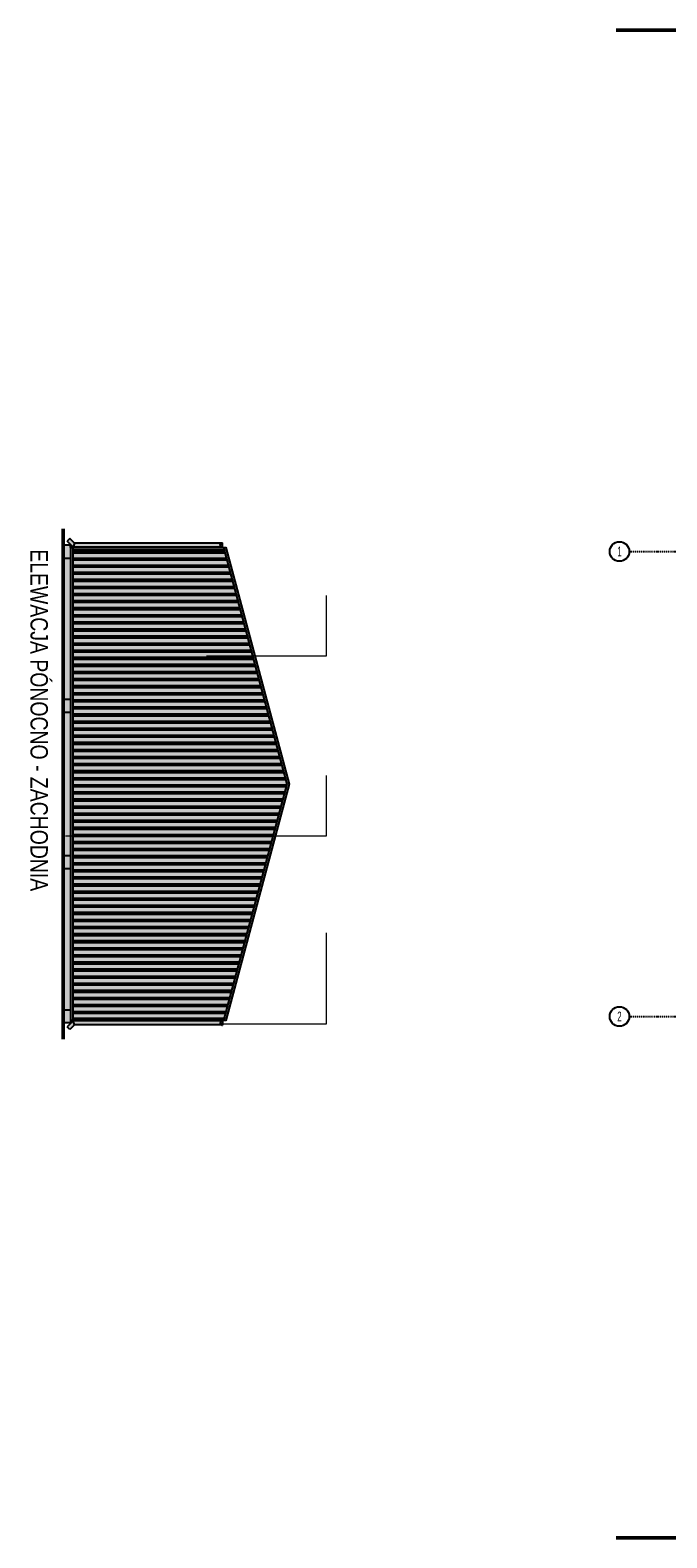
# Model space of a CAD drawing. Header units: centimetres. Extents: x 47725 to 65780, y 1892 to 12037.
# Tile 1 of 156: x 47725 to 49436, y 3119 to 7172. Entities that reach past the tile are written whole.
import ezdxf
from ezdxf.enums import TextEntityAlignment as Align

# ---------------------------------------------------------------- set-up
doc = ezdxf.new("R2010")
doc.units = ezdxf.units.CM
doc.header["$LTSCALE"] = 0.02
doc.linetypes.add('DASHDOT2', pattern=[12.7, 6.35, -3.175, 0, -3.175])
for name, color, linetype in [('A-ELEWACJE', 3, 'Continuous'), ('A-Elewacje_wypełnienia', 7, 'Continuous'), ('A-Grid', 191, 'DASHDOT2'), ('A-OPISY', 70, 'Continuous')]:
    doc.layers.add(name, color=color, linetype=linetype)
doc.styles.add('Arial$001', font='arial.ttf', dxfattribs={"height": 1.872})
doc.styles.add('BA_ARIAL_0.5', font='IC-Romans.shx', dxfattribs={"width": 0.5})

# ---------------------------------------------------------------- blocks, each defined once
blk = doc.blocks.new('BA_Axis_Mark')
at = {"linetype": 'Continuous'}
blk.add_circle((0, 0), 37.5, dxfattribs=at)
at = {"linetype": 'Continuous', "style": 'BA_ARIAL_0.5', "width": 0.6}
blk.add_attdef('AXIS_NUMBER', text='', height=37.5, dxfattribs=at).set_placement((0, 0), align=Align.MIDDLE_CENTER)
blk = doc.blocks.new('A$7E8814A102C37C')
at = {"layer": 'A-Grid', "ltscale": 20}
for p, q in [((-237.5, -417), (3157.5, -417)), ((-237.5, -1667), (3157.5, -1667))]:
    blk.add_line(p, q, dxfattribs=at)
for points in [[(0, -130), (0, -1964.5)], [(500, -130), (500, -1964.5)], [(1000, -130), (1000, -1964.5)], [(1500, -130), (1500, -1964.5)], [(2000, -130), (2000, -1964.5)], [(2500, -130), (2500, -1964.5)], [(3000, -130), (3000, -1964.5)]]:
    blk.add_lwpolyline(points, dxfattribs=at)
at = {"layer": 'A-Grid', "xscale": 0.7000000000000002, "yscale": 0.7000000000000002, "zscale": 0.7000000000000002, "rotation": 360}
for p, values in [((0, -103.7), {'AXIS_NUMBER': 'A'}), ((500, -103.7), {'AXIS_NUMBER': 'B'}), ((1000, -103.7), {'AXIS_NUMBER': 'C'}), ((1500, -103.7), {'AXIS_NUMBER': 'D'}), ((2000, -103.7), {'AXIS_NUMBER': 'E'}), ((2500, -103.7), {'AXIS_NUMBER': 'F'}), ((3000, -103.7), {'AXIS_NUMBER': 'G'}), ((-263.8, -417), {'AXIS_NUMBER': '1'}), ((3183.7, -417), {'AXIS_NUMBER': '1'}), ((-263.8, -1667), {'AXIS_NUMBER': '2'}), ((3183.7, -1667), {'AXIS_NUMBER': '2'}), ((0, -1990.8), {'AXIS_NUMBER': 'A'}), ((500, -1990.8), {'AXIS_NUMBER': 'B'}), ((1000, -1990.8), {'AXIS_NUMBER': 'C'}), ((1500, -1990.8), {'AXIS_NUMBER': 'D'}), ((2000, -1990.8), {'AXIS_NUMBER': 'E'}), ((2500, -1990.8), {'AXIS_NUMBER': 'F'}), ((3000, -1990.8), {'AXIS_NUMBER': 'G'})]:
    blk.add_blockref('BA_Axis_Mark', p, dxfattribs=at).add_auto_attribs(values)
blk = doc.blocks.new('A$7E8AE7371B1A4')
at = {"layer": 'A-Elewacje_wypełnienia', "true_color": 0x383e42, "transparency": 33554636}
h = blk.add_hatch(color=250, dxfattribs=at)
h.dxf.hatch_style = 1
h.paths.add_polyline_path([(2.4, 12.6), (2.4, 0.1, 1)])
h.paths.add_polyline_path([(6, 1.2), (404.3, 1.2), (400.1, 11.2), (6.3, 11.2, -0.500509)])
h.paths.add_polyline_path([(404.3, 1.2), (420, 17), (413, 24.1), (400.1, 11.2)])
for p, q in [((6, 1.2), (404.3, 1.2)), ((6.3, 11.2), (400.1, 11.2)), ((400.1, 11.2), (413, 24.1)), ((404.3, 1.2), (420, 17)), ((413, 24.1), (420, 17))]:
    blk.add_line(p, q)
for points in [[(2.4, 0.1), (2.4, 12.6)], [(400.1, 11.2), (404.3, 1.2)]]:
    blk.add_lwpolyline(points)
blk.add_arc((2.4, 6.4), 6.25, 270, 90)

msp = doc.modelspace()

# ---------------------------------------------------------------- hatches: boundary and pattern name
at = {"layer": 'A-Elewacje_wypełnienia', "lineweight": -3, "true_color": 0x383e42}
msp.add_hatch(color=250, dxfattribs=at).paths.add_polyline_path([(47813.944, 5788.104), (47833.944, 5788.104), (47833.944, 4503.104), (47813.944, 4503.104)])
at = {"layer": 'A-Elewacje_wypełnienia', "transparency": 33554661}
h = msp.add_hatch(dxfattribs=at)
h.set_pattern_fill('AR-SAND', color=256, scale=0.25, style=0)
h.set_pattern_definition([(37.5, (15137.708, 4997.116), (-0.4000078, 12.235331), [0, -9.652, 0, -10.795, 0, -10.31875]), (7.5, (15137.708, 4997.116), (11.238082, 17.9206275), [0, -5.207, 0, -8.6995, 0, -3.33375]), (327.5, (15129.897, 4997.116), (19.7748093, 0.0359296), [0, -3.175, 0, -11.43, 0, -14.9225]), (317.5, (15129.897, 4997.116), (19.088911, 5.573233), [0, -1.5875, 0, -7.493, 0, -8.5725])])
h.paths.add_polyline_path([(47813.944, 5788.104), (47833.944, 5788.104), (47833.944, 4503.104), (47813.944, 4503.104)])
at = {"layer": 'A-Elewacje_wypełnienia', "true_color": 0x383e42}
h = msp.add_hatch(color=250, dxfattribs=at)
h.dxf.hatch_style = 1
h.paths.add_polyline_path([(48251.165, 5781.604), (48421.164, 5144.051), (48251.165, 4509.604), (47833.942, 4509.844), (47833.942, 5781.844)])
at = {"layer": 'A-Elewacje_wypełnienia'}
h = msp.add_hatch(dxfattribs=at)
h.set_pattern_fill('GLASS_FLAT', color=256, scale=3)
h.set_pattern_definition([(180, (300, 0), (-2e-15, -19.05), []), (180, (300, -2.381), (-2e-15, -19.05), []), (180, (300, -4.762), (-2e-15, -19.05), [])])
h.paths.add_polyline_path([(48244.953, 5781.604), (48415.369, 5145.604), (48244.953, 4515.484), (47839.942, 4515.724), (47839.942, 5781.844)])

# ---------------------------------------------------------------- linework, layer by layer
at = {"layer": 'A-ELEWACJE', "color": 1, "lineweight": 50}
for p, q in [((49300.617, 7172.439), (52633.82, 7172.439)), ((49300.617, 3118.769), (52633.82, 3118.769))]:
    msp.add_line(p, q, dxfattribs=at)
at = {"layer": 'A-ELEWACJE'}
for p, q in [((47813.944, 5753.104), (47833.944, 5753.104)), ((47833.944, 5373.104), (47813.944, 5373.104)), ((47833.944, 5338.104), (47813.944, 5338.104)), ((47813.944, 4953.104), (47833.944, 4953.104)), ((47813.944, 4918.104), (47833.944, 4918.104)), ((47813.944, 4538.104), (47833.944, 4538.104))]:
    msp.add_line(p, q, dxfattribs=at)
at = {"layer": 'A-ELEWACJE', "color": 1, "lineweight": 50}
msp.add_lwpolyline([(47813.944, 5831.604), (47813.944, 4459.604)], dxfattribs=at)
at = {"layer": 'A-ELEWACJE'}
for points in [[(47833.944, 5781.604), (47833.944, 5788.104), (47813.944, 5788.104)], [(47833.944, 5781.604), (47833.944, 4509.604)], [(47833.944, 5781.604), (48244.953, 5781.604), (48251.165, 5781.604), (48421.58, 5145.604), (48251.165, 4509.604), (48244.953, 4509.604), (47833.944, 4509.604)], [(47839.944, 5781.604), (47839.944, 4509.604)], [(47839.944, 5775.604), (48246.561, 5775.604)], [(48244.953, 5781.604), (48415.369, 5145.604), (48244.953, 4509.604)], [(47833.944, 4509.604), (47833.944, 4503.104), (47813.944, 4503.104)], [(47839.944, 4515.604), (48246.561, 4515.604)]]:
    msp.add_lwpolyline(points, dxfattribs=at)
at = {"layer": 'A-OPISY', "lineweight": 0}
for points in [[(48199.296, 5490.066), (48521.58, 5490.066), (48521.58, 5652.251)], [(47820.575, 5006.567), (48521.58, 5006.567), (48521.58, 5168.752)], [(48242.361, 4501.018), (48521.58, 4501.018), (48521.58, 4745.36)]]:
    msp.add_lwpolyline(points, dxfattribs=at)

# ---------------------------------------------------------------- block references
at = {"layer": 'A-ELEWACJE', "xscale": -1}
msp.add_blockref('A$7E8AE7371B1A4', (48244.953, 5781.604), dxfattribs=at)
at = {"layer": 'A-ELEWACJE', "rotation": 180}
msp.add_blockref('A$7E8AE7371B1A4', (48244.953, 4509.604), dxfattribs=at)
at = {"layer": 'A-Grid', "lineweight": -3}
msp.add_blockref('A$7E8814A102C37C', (49572.82, 6187.604), dxfattribs=at)

# ---------------------------------------------------------------- texts
at = {"layer": 'A-OPISY', "style": 'Arial$001', "width": 0.8}
msp.add_text('ELEWACJA PÓNOCNO - ZACHODNIA', height=46.70802, rotation=270, dxfattribs=at).set_placement((47726.248, 5776.65))

doc.saveas('drawing.dxf')
